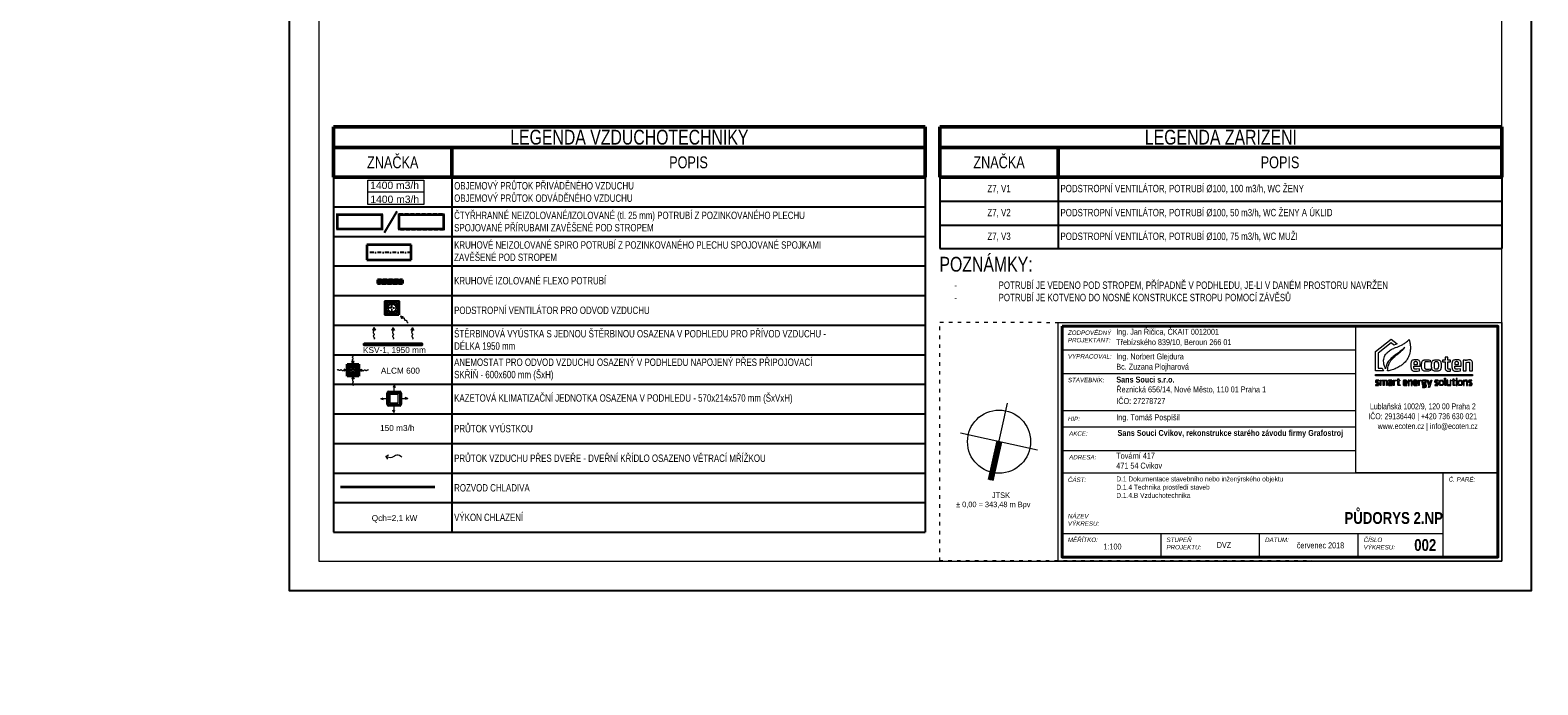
# Model space of a CAD drawing. Header units: millimetres. Extents: x 879679 to 2307614, y -211319 to 627407.
# Tile 15 of 36: x 1047507 to 1098484, y -199566 to -177437. Entities that reach past the tile are written whole.
import ezdxf

# ---------------------------------------------------------------- set-up
doc = ezdxf.new("R2010")
doc.units = ezdxf.units.MM
doc.header["$LTSCALE"] = 10
for name, pattern in [('ACAD_ISO03W100', [30, 12, -18]), ('DASHDOT', [25.4, 12.7, -6.35, 0, -6.35]), ('DASHED', [19.05, 12.7, -6.35])]:
    doc.linetypes.add(name, pattern=pattern)
doc.layers.add('AA_FORMÁTY NETISK', color=40, linetype='Continuous', plot=False)
for name, color, linetype, lineweight in [('AA_FORMÁTY TISK', 7, 'Continuous', 15), ('AA_ROZPISKY', 7, 'Continuous', 15), ('AA_STUPEŇ DVZ', 4, 'Continuous', 15), ('AA_VÝKRES - BOURÁNÍ', 3, 'Continuous', 15), ('Kóty_obecně', 7, 'Continuous', 25), ('Standard', 7, 'Continuous', 25), ('VZT-komponenty', 30, 'Continuous', 35), ('VZT-potrubi', 30, 'Continuous', 35), ('VZT-Potrubi_izolace1', 7, 'DASHED', 18), ('VZT-sipky', 50, 'Continuous', 15)]:
    doc.layers.add(name, color=color, linetype=linetype, lineweight=lineweight)
doc.styles.add('Arial_CE', font='arial.ttf')
doc.styles.get("Standard").update_dxf_attribs({"font": 'ic-simplex.shx', "width": 0.8})
doc.linetypes.add('KOLEJE', pattern='A,3.81,[130,ltypeshp.shx,S=6.35,R=0,X=0,Y=0],3.81', length=7.62)

# ---------------------------------------------------------------- blocks, each defined once
blk = doc.blocks.new('*U85', base_point=(28, -713))
at = {"linetype": 'ByBlock'}
blk.add_hatch(color=0, dxfattribs=at).paths.add_polyline_path([(791, -713), (614, -619), (614, -808)])
at = {"color": 0, "linetype": 'ByBlock', "lineweight": -2}
for p, q in [((551, -713), (614, -713)), ((791, -713), (614, -619)), ((614, -619), (614, -808)), ((791, -713), (614, -808))]:
    blk.add_line(p, q, dxfattribs=at)
blk.add_lwpolyline([(551, -713), (527, -744), (503, -758), (479, -760), (455, -751), (432, -737), (410, -721), (388, -706), (367, -696), (348, -693), (329, -696), (311, -705), (293, -716), (276, -728), (260, -738), (243, -746), (227, -749), (211, -746), (195, -738), (179, -727), (162, -713), (146, -700), (130, -689), (114, -681), (98, -678), (81, -681), (65, -689), (49, -699), (32, -711), (28, -713)], dxfattribs=at)
blk = doc.blocks.new('*U422')
at = {"color": 2, "linetype": 'DASHDOT', "lineweight": 25}
for p, q in [((-257, 0), (257, 0)), ((0, 257), (0, -257))]:
    blk.add_line(p, q, dxfattribs=at)
at = {"color": 0, "linetype": 'ByBlock', "lineweight": -2}
for radius in [227, 150]:
    blk.add_circle((0, 0), radius, dxfattribs=at)
blk = doc.blocks.new('*T429')
at = {"layer": 'Kóty_obecně', "color": 6, "linetype": 'ByBlock', "lineweight": 50, "transparency": 16777216}
for p, q in [((0, 0), (20000, 0)), ((0, 0), (0, -1700)), ((20000, 0), (20000, -1700)), ((0, -700), (20000, -700)), ((4000, -700), (4000, -1700)), ((0, -1700), (20000, -1700))]:
    blk.add_line(p, q, dxfattribs=at)
at = {"layer": 'Kóty_obecně', "color": 0, "linetype": 'ByBlock', "lineweight": -2, "transparency": 16777216}
for p, q in [((0, -1700), (0, -13700)), ((4000, -1700), (4000, -13700)), ((20000, -1700), (20000, -13700)), ((0, -2700), (20000, -2700)), ((0, -3700), (20000, -3700)), ((0, -4700), (20000, -4700)), ((0, -5700), (20000, -5700)), ((0, -6700), (20000, -6700)), ((0, -7700), (20000, -7700)), ((0, -8700), (20000, -8700)), ((0, -9700), (20000, -9700)), ((0, -10700), (20000, -10700)), ((0, -11700), (20000, -11700)), ((0, -12700), (20000, -12700)), ((0, -13700), (20000, -13700))]:
    blk.add_line(p, q, dxfattribs=at)
at = {"layer": 'Kóty_obecně', "color": 0, "transparency": 16777216}
for s, insert, char_height, width, attachment_point in [('{\\Fc:\\program files\\ab studio\\cadkonplus 2018\\2018\\fonts\\ic-simplex|c238;LEGENDA VZDUCHOTECHNIKY}', (10000, -350), 500, 19997, 5), ('Z{\\Fc:\\program files\\ab studio\\cadkonplus 2018\\2018\\fonts\\ic-simplex|c238;NAČKA}', (2000, -1200), 400, 3997, 5), ('P{\\Fc:\\program files\\ab studio\\cadkonplus 2018\\2018\\fonts\\ic-simplex|c238;OPIS}', (12000, -1200), 400, 15997, 5), ('{\\Fc:\\program files\\ab studio\\cadkonplus 2018\\2018\\fonts\\ic-simplex|c238; OBJEMOVÝ PRŮTOK PŘIVÁDĚNÉHO VZDUCHU\\P OBJEMOVÝ PRŮTOK ODVÁDĚNÉHO VZDUCHU}', (4001.5, -2200), 250, 15997, 4), ('{\\Fc:\\program files\\ab studio\\cadkonplus 2018\\2018\\fonts\\ic-simplex|c238; ČTYŘHRANNÉ NEIZOLOVANÉ/IZOLOVANÉ (tl. 25 mm) POTRUBÍ Z POZINKOVANÉHO PLECHU\\P SPOJOVANÉ PŘÍRUBAMI ZAVĚŠENÉ POD STROPEM}', (4001.5, -3200), 250, 15997, 4), ('{\\Fc:\\program files\\ab studio\\cadkonplus 2018\\2018\\fonts\\ic-simplex|c238; KRUHOVÉ NEIZOLOVANÉ SPIRO POTRUBÍ Z POZINKOVANÉHO PLECHU SPOJOVANÉ SPOJKAMI\\P ZAVĚŠENÉ POD STROPEM}', (4001.5, -4200), 250, 15997, 4), ('{\\Fc:\\program files\\ab studio\\cadkonplus 2018\\2018\\fonts\\ic-simplex|c238; KRUHOVÉ IZOLOVANÉ FLEXO POTRUBÍ}', (4001.5, -5200), 250, 15997, 4), ('{\\Fc:\\program files\\ab studio\\cadkonplus 2018\\2018\\fonts\\ic-simplex|c238; PODSTROPNÍ VENTILÁTOR PRO ODVOD VZDUCHU}', (4001.5, -6200), 250, 15997, 4), ('{\\Fc:\\program files\\ab studio\\cadkonplus 2018\\2018\\fonts\\ic-simplex|c238; ŠTĚRBINOVÁ VYÚSTKA S JEDNOU ŠTĚRBINOU OSAZENA V PODHLEDU PRO PŘÍVOD VZDUCHU -\\P DÉLKA 1950 mm}', (4001.5, -7200), 250, 15997, 4), ('{\\Fc:\\program files\\ab studio\\cadkonplus 2018\\2018\\fonts\\ic-simplex|c238; ANEMOSTAT PRO ODVOD VZDUCHU OSAZENÝ V PODHLEDU NAPOJENÝ PŘES PŘIPOJOVACÍ\\P SKŘÍŇ - 600x600 mm (ŠxH)}', (4001.5, -8200), 250, 15997, 4), ('{\\Fc:\\program files\\ab studio\\cadkonplus 2018\\2018\\fonts\\ic-simplex|c238; KAZETOVÁ KLIMATIZAČNÍ JEDNOTKA OSAZENA V PODHLEDU - 570x214x570 mm (ŠxVxH)}', (4001.5, -9200), 250, 15997, 4), ('{\\Fc:\\program files\\ab studio\\cadkonplus 2018\\2018\\fonts\\ic-simplex|c238; PRŮTOK VYÚSTKOU}', (4001.5, -10200), 250, 15997, 4), ('{\\Fc:\\program files\\ab studio\\cadkonplus 2018\\2018\\fonts\\ic-simplex|c238; PRŮTOK VZDUCHU PŘES DVEŘE - DVEŘNÍ KŘÍDLO OSAZENO VĚTRACÍ MŘÍŽKOU}', (4001.5, -11200), 250, 15997, 4), ('{\\Fc:\\program files\\ab studio\\cadkonplus 2018\\2018\\fonts\\ic-simplex|c238; ROZVOD CHLADIVA}', (4001.5, -12200), 250, 15997, 4), ('{\\Fc:\\program files\\ab studio\\cadkonplus 2018\\2018\\fonts\\ic-simplex|c238; VÝKON CHLAZENÍ}', (4001.5, -13200), 250, 15997, 4)]:
    blk.add_mtext(s, dxfattribs=dict(at, insert=insert, char_height=char_height, width=width, attachment_point=attachment_point))
blk = doc.blocks.new('*U427')
at = {"color": 0, "linetype": 'ByBlock', "lineweight": -2}
for p, q in [((0, 500), (0, 530)), ((1500, 500), (1500, 530)), ((1500, 500), (0, 500)), ((0, 500), (0, 0)), ((0, 0), (0, -30)), ((0, 0), (1500, 0)), ((1500, 0), (1500, 500)), ((1500, 0), (1500, -30))]:
    blk.add_line(p, q, dxfattribs=at)
blk = doc.blocks.new('*U428')
at = {"color": 0, "linetype": 'ByBlock', "lineweight": -2}
for p, q in [((0, 500), (0, 0)), ((1500, 500), (0, 500)), ((0, 0), (1500, 0)), ((1500, 0), (1500, 500))]:
    blk.add_line(p, q, dxfattribs=at)
at = {"color": 2, "linetype": 'DASHDOT', "lineweight": 25}
blk.add_line((0, 250), (1500, 250), dxfattribs=at)
blk = doc.blocks.new('*U232', base_point=(28, -713))
at = {"linetype": 'ByBlock'}
blk.add_hatch(color=0, dxfattribs=at).paths.add_polyline_path([(791, -713), (614, -619), (614, -808)])
at = {"color": 0, "linetype": 'ByBlock', "lineweight": -2}
for p, q in [((551, -713), (614, -713)), ((791, -713), (614, -619)), ((614, -619), (614, -808)), ((791, -713), (614, -808))]:
    blk.add_line(p, q, dxfattribs=at)
blk.add_lwpolyline([(551, -713), (527, -744), (503, -758), (479, -760), (455, -751), (432, -737), (410, -721), (388, -706), (367, -696), (348, -693), (329, -696), (311, -705), (293, -716), (276, -728), (260, -738), (243, -746), (227, -749), (211, -746), (195, -738), (179, -727), (162, -713), (146, -700), (130, -689), (114, -681), (98, -678), (81, -681), (65, -689), (49, -699), (32, -711), (28, -713)], dxfattribs=at)
blk = doc.blocks.new('*U306')
at = {"color": 0, "linetype": 'ByBlock', "lineweight": -2}
for p, q in [((0, 0), (0, 400)), ((0, 400), (400, 400)), ((400, 0), (0, 0)), ((400, 400), (400, 0))]:
    blk.add_line(p, q, dxfattribs=at)
at = {"color": 2, "linetype": 'ByBlock', "lineweight": 25}
for p, q in [((50, 350), (350, 350)), ((50, 50), (50, 350)), ((350, 50), (50, 50)), ((100, 300), (300, 300)), ((100, 100), (100, 300)), ((300, 100), (100, 100)), ((150, 250), (250, 250)), ((150, 150), (150, 250)), ((250, 150), (150, 150)), ((250, 250), (250, 150)), ((300, 300), (300, 100)), ((350, 350), (350, 50))]:
    blk.add_line(p, q, dxfattribs=at)
blk = doc.blocks.new('KOMPLEXNÍ OBJEKT_5')
at = {"layer": 'Standard', "color": 0, "linetype": 'Continuous', "lineweight": 35}
for p, q in [((-98198503, -465522607), (-98198503, -465522137)), ((-98198453, -465522087), (-98197983, -465522087)), ((-98197933, -465522137), (-98197933, -465522607)), ((-98197983, -465522657), (-98198453, -465522657))]:
    blk.add_line(p, q, dxfattribs=at)
at = {"layer": 'Standard', "color": 0, "linetype": 'Continuous', "lineweight": 13}
for points in [[(-98198473, -465522166), (-98198438, -465522166), (-98198438, -465522583), (-98198473, -465522583), (-98198473, -465522166)], [(-98198434, -465522118), (-98198434, -465522145), (-98198007, -465522145), (-98198007, -465522118), (-98198434, -465522118)], [(-98198393, -465522184), (-98198057, -465522184), (-98198057, -465522559), (-98198393, -465522559), (-98198393, -465522184)], [(-98197964, -465522166), (-98197999, -465522166), (-98197999, -465522583), (-98197964, -465522583), (-98197964, -465522166)], [(-98198434, -465522632), (-98198434, -465522604), (-98198007, -465522604), (-98198007, -465522632), (-98198434, -465522632)]]:
    blk.add_lwpolyline(points, close=True, dxfattribs=at)
at = {"layer": 'Standard', "color": 0, "linetype": 'Continuous', "lineweight": 35}
for centre, start, end in [((-98198453, -465522137), 90, 180), ((-98197983, -465522137), 0, 90), ((-98198453, -465522607), 180, 270), ((-98197983, -465522607), 270, 0)]:
    blk.add_arc(centre, 50, start, end, dxfattribs=at)
blk = doc.blocks.new('*U284', base_point=(850, 125))
at = {"color": 0, "linetype": 'ByBlock', "lineweight": -2}
for p, q in [((0, 125), (850, 125)), ((0, 125), (0, 0)), ((850, 0), (0, 0)), ((850, 125), (850, 0))]:
    blk.add_line(p, q, dxfattribs=at)
at = {"color": 2, "linetype": 'KOLEJE', "lineweight": 25}
blk.add_line((0, 62.5), (850, 62.5), dxfattribs=at)
blk = doc.blocks.new('*T443')
at = {"layer": 'Kóty_obecně', "color": 6, "linetype": 'ByBlock', "lineweight": 50, "transparency": 16777216}
for p, q in [((0, 0), (19000, 0)), ((0, 0), (0, -1700)), ((19000, 0), (19000, -1700)), ((0, -700), (19000, -700)), ((4000, -700), (4000, -1700)), ((0, -1700), (19000, -1700))]:
    blk.add_line(p, q, dxfattribs=at)
at = {"layer": 'Kóty_obecně', "color": 0, "linetype": 'ByBlock', "lineweight": -2, "transparency": 16777216}
for p, q in [((0, -1700), (0, -4114)), ((4000, -1700), (4000, -4114)), ((19000, -1700), (19000, -4114)), ((0, -2513), (19000, -2513)), ((0, -3325), (19000, -3325)), ((0, -4114), (19000, -4114))]:
    blk.add_line(p, q, dxfattribs=at)
at = {"layer": 'Kóty_obecně', "color": 0, "transparency": 16777216}
for s, insert, char_height, width, attachment_point in [('{\\Fc:\\program files\\ab studio\\cadkonplus 2018\\2018\\fonts\\ic-simplex|c238;LEGENDA ZAŘÍZENÍ}', (9500, -350), 500, 18997, 5), ('Z{\\Fc:\\program files\\ab studio\\cadkonplus 2018\\2018\\fonts\\ic-simplex|c238;NAČKA}', (2000, -1200), 400, 3997, 5), ('P{\\Fc:\\program files\\ab studio\\cadkonplus 2018\\2018\\fonts\\ic-simplex|c238;OPIS}', (11500, -1200), 400, 14997, 5), ('{\\Fc:\\program files\\ab studio\\cadkonplus 2018\\2018\\fonts\\ic-simplex|c238;Z7, V1}', (2000, -2106), 250, 3997, 5), ('{\\Fc:\\program files\\ab studio\\cadkonplus 2018\\2018\\fonts\\ic-simplex|c238; PODSTROPNÍ VENTILÁTOR, POTRUBÍ Ø100, 100 m3/h, WC ŽENY}', (4002, -2106), 250, 14997, 4), ('{\\Fc:\\program files\\ab studio\\cadkonplus 2018\\2018\\fonts\\ic-simplex|c238;Z7, V2}', (2000, -2919), 250, 3997, 5), ('{\\Fc:\\program files\\ab studio\\cadkonplus 2018\\2018\\fonts\\ic-simplex|c238; PODSTROPNÍ VENTILÁTOR, POTRUBÍ Ø100, 50 m3/h, WC ŽENY A ÚKLID}', (4002, -2919), 250, 14997, 4), ('{\\Fc:\\program files\\ab studio\\cadkonplus 2018\\2018\\fonts\\ic-simplex|c238; PODSTROPNÍ VENTILÁTOR, POTRUBÍ Ø100, 75 m3/h, WC MUŽI}', (4002, -3719), 250, 14997, 4), ('{\\Fc:\\program files\\ab studio\\cadkonplus 2018\\2018\\fonts\\ic-simplex|c238;Z7, V3}', (2000, -3719), 250, 3997, 5)]:
    blk.add_mtext(s, dxfattribs=dict(at, insert=insert, char_height=char_height, width=width, attachment_point=attachment_point))
blk = doc.blocks.new('ecoten_logo_obrys')
at = {"lineweight": 5}
for points in [[(750, 1940), (899, 1620), (0, 1620), (0, 3760), (1740, 5160), (2420, 4610), (2057, 4478), (1740, 4740), (320, 3600), (320, 1940), (750, 1940)], [(3740, 5090), (3760, 5040), (3780, 4980), (3790, 4930), (3810, 4860), (3820, 4800), (3830, 4750), (3840, 4700), (3850, 4650), (3860, 4600), (3860, 4560), (3870, 4480), (3870, 4440), (3880, 4360), (3880, 4230), (3880, 4100), (3880, 4050), (3871, 3920), (3849, 3780), (3819, 3640), (3769, 3440), (3750, 3380), (3709, 3280), (3669, 3190), (3630, 3110), (3600, 3050), (3530, 2930), (3480, 2850), (3440, 2790), (3370, 2700), (3291, 2609), (3210, 2520), (3089, 2411), (2969, 2311), (2890, 2250), (2820, 2200), (2710, 2131), (2610, 2071), (2480, 1999), (2420, 1970), (2320, 1921), (2200, 1870), (2100, 1830), (2000, 1789), (1850, 1740), (1720, 1701), (1600, 1671), (1480, 1641), (1390, 1620), (1360, 1620), (1360, 1670), (1370, 1810), (1400, 2000), (1430, 2130), (1481, 2320), (1531, 2450), (1580, 2560), (1630, 2640), (1680, 2720), (1730, 2780), (1819, 2890), (1891, 2969), (1981, 3059), (2151, 3219), (2271, 3319), (2350, 3390), (2521, 3519), (2641, 3619), (2749, 3711), (2840, 3790), (2920, 3870), (3000, 3939), (3121, 4059), (3270, 4220), (3170, 4130), (3081, 4049), (2970, 3960), (2840, 3850), (2720, 3760), (2560, 3640), (2450, 3560), (2331, 3479), (2160, 3360), (2070, 3290), (1990, 3229), (1850, 3120), (1740, 3020), (1660, 2940), (1550, 2830), (1479, 2740), (1420, 2650), (1360, 2560), (1310, 2470), (1270, 2370), (1221, 2250), (1191, 2150), (1150, 2000), (1130, 1910), (1120, 1870), (1100, 1930), (1070, 2000), (1009, 2160), (979, 2270), (950, 2370), (920, 2540), (910, 2690), (910, 2830), (929, 2940), (959, 3080), (1010, 3220), (1059, 3330), (1131, 3450), (1180, 3520), (1241, 3590), (1331, 3679), (1461, 3789), (1549, 3861), (1640, 3920), (1761, 3989), (1900, 4060), (2030, 4121), (2140, 4170), (2240, 4210), (2410, 4269), (2550, 4320), (2730, 4400), (2890, 4481), (3030, 4559), (3130, 4619), (3220, 4671), (3290, 4720), (3380, 4780), (3440, 4830), (3560, 4920), (3650, 5000), (3740, 5090)], [(4260, 2140), (4980, 2140), (4980, 2240), (4971, 2420), (4961, 2530), (4931, 2650), (4891, 2720), (4850, 2770), (4770, 2820), (4700, 2840), (4640, 2850), (4580, 2860), (4510, 2860), (4340, 2860), (4260, 2851), (4190, 2830), (4110, 2800), (4060, 2760), (4020, 2720), (4000, 2680), (3980, 2630), (3961, 2540), (3950, 2470), (3950, 2420), (3950, 2340), (3950, 2120), (3950, 2030), (3960, 1970), (3979, 1850), (3990, 1810), (4010, 1770), (4040, 1720), (4070, 1690), (4120, 1650), (4170, 1630), (4230, 1610), (4300, 1600), (4560, 1600), (4680, 1611), (4820, 1631), (4910, 1640), (4910, 1840), (4590, 1812), (4440, 1809), (4390, 1820), (4360, 1830), (4330, 1850), (4310, 1870), (4300, 1890), (4290, 1910), (4280, 1940), (4260, 2020), (4260, 2140)], [(4260, 2350), (4680, 2350), (4680, 2400), (4670, 2480), (4660, 2550), (4640, 2590), (4610, 2620), (4590, 2630), (4570, 2640), (4540, 2650), (4400, 2650), (4370, 2640), (4330, 2620), (4310, 2600), (4290, 2580), (4280, 2550), (4270, 2510), (4260, 2440), (4260, 2350)], [(6090, 2820), (6090, 2600), (5910, 2619), (5780, 2630), (5590, 2630), (5540, 2620), (5500, 2590), (5480, 2560), (5460, 2480), (5450, 2410), (5450, 2040), (5460, 1980), (5480, 1930), (5500, 1890), (5530, 1860), (5570, 1840), (5610, 1830), (5670, 1820), (5850, 1820), (5970, 1830), (6100, 1839), (6100, 1650), (6010, 1629), (5880, 1611), (5760, 1600), (5490, 1600), (5410, 1610), (5350, 1630), (5290, 1660), (5260, 1680), (5220, 1720), (5190, 1770), (5160, 1840), (5139, 1930), (5130, 2070), (5130, 2100), (5130, 2410), (5140, 2480), (5160, 2610), (5180, 2660), (5200, 2700), (5230, 2750), (5260, 2780), (5310, 2810), (5360, 2830), (5400, 2840), (5460, 2850), (5550, 2861), (5660, 2861), (5810, 2850), (5950, 2840), (6040, 2829), (6090, 2820)], [(6240, 2060), (6240, 2410), (6250, 2520), (6270, 2610), (6290, 2660), (6310, 2700), (6340, 2740), (6380, 2780), (6430, 2810), (6500, 2830), (6600, 2849), (6940, 2849), (7010, 2840), (7070, 2820), (7120, 2800), (7150, 2780), (7200, 2730), (7230, 2690), (7250, 2650), (7270, 2580), (7280, 2530), (7290, 2480), (7301, 2320), (7301, 2140), (7291, 1990), (7280, 1900), (7260, 1830), (7240, 1780), (7210, 1730), (7180, 1700), (7150, 1670), (7090, 1640), (7030, 1620), (6980, 1610), (6910, 1600), (6630, 1600), (6550, 1610), (6480, 1630), (6430, 1650), (6390, 1670), (6330, 1720), (6300, 1780), (6280, 1830), (6270, 1870), (6260, 1910), (6250, 1980), (6240, 2060)], [(6710, 2660), (6820, 2660), (6860, 2650), (6910, 2630), (6940, 2600), (6960, 2560), (6970, 2520), (6980, 2470), (6990, 2360), (6990, 2090), (6981, 1990), (6970, 1940), (6950, 1880), (6930, 1850), (6900, 1830), (6860, 1810), (6820, 1800), (6720, 1800), (6680, 1810), (6640, 1830), (6610, 1850), (6590, 1870), (6570, 1910), (6560, 2000), (6551, 2130), (6551, 2330), (6560, 2460), (6570, 2530), (6580, 2570), (6600, 2600), (6620, 2620), (6650, 2640), (6670, 2650), (6710, 2660)], [(8810, 2140), (9530, 2140), (9530, 2240), (9521, 2420), (9511, 2530), (9481, 2650), (9441, 2720), (9400, 2770), (9320, 2820), (9250, 2840), (9190, 2850), (9130, 2860), (9060, 2860), (8890, 2860), (8810, 2851), (8740, 2830), (8660, 2800), (8610, 2760), (8570, 2720), (8550, 2680), (8530, 2630), (8511, 2540), (8500, 2470), (8500, 2420), (8500, 2340), (8500, 2120), (8500, 2030), (8510, 1970), (8529, 1850), (8540, 1810), (8560, 1770), (8590, 1720), (8620, 1690), (8670, 1650), (8720, 1630), (8780, 1610), (8850, 1600), (9110, 1600), (9230, 1611), (9370, 1631), (9460, 1640), (9460, 1840), (9140, 1812), (8990, 1809), (8940, 1820), (8910, 1830), (8880, 1850), (8860, 1870), (8850, 1890), (8840, 1910), (8830, 1940), (8810, 2020), (8810, 2140)], [(8810, 2350), (9230, 2350), (9230, 2400), (9220, 2480), (9210, 2550), (9190, 2590), (9160, 2620), (9140, 2630), (9120, 2640), (9090, 2650), (8950, 2650), (8920, 2640), (8880, 2620), (8860, 2600), (8840, 2580), (8830, 2550), (8820, 2510), (8810, 2440), (8810, 2350)], [(9740, 1620), (10060, 1620), (10060, 2540), (10210, 2589), (10320, 2610), (10370, 2610), (10410, 2600), (10430, 2580), (10440, 2560), (10440, 2550), (10440, 1620), (10764, 1620), (10764, 2590), (10740, 2680), (10710, 2740), (10660, 2790), (10610, 2820), (10560, 2840), (10520, 2850), (10320, 2850), (10240, 2830), (10160, 2800), (10040, 2750), (10030, 2770), (10020, 2800), (10010, 2830), (9740, 2830), (9740, 1620)], [(0, 1220), (10764, 1220), (10764, 1070), (0, 1070), (0, 1220)], [(30, 0), (290, 0), (320, 10), (340, 20), (360, 30), (390, 60), (400, 80), (410, 100), (410, 110), (410, 200), (400, 230), (380, 260), (360, 280), (330, 300), (270, 330), (220, 350), (170, 370), (140, 390), (120, 400), (100, 430), (100, 480), (110, 500), (140, 520), (240, 520), (350, 510), (380, 510), (380, 590), (280, 601), (140, 601), (90, 590), (70, 580), (50, 570), (40, 560), (20, 540), (10, 520), (0, 490), (0, 410), (10, 380), (20, 360), (40, 330), (70, 310), (100, 290), (150, 270), (220, 240), (260, 220), (290, 200), (300, 190), (310, 170), (310, 120), (300, 100), (280, 90), (250, 80), (110, 80), (30, 90), (30, 0)], [(520, 0), (520, 590), (600, 590), (610, 550), (660, 570), (720, 590), (800, 600), (850, 600), (900, 590), (930, 570), (940, 560), (1020, 580), (1070, 590), (1140, 600), (1200, 600), (1250, 590), (1280, 570), (1300, 540), (1310, 510), (1310, 0), (1220, 0), (1220, 470), (1210, 490), (1180, 510), (1120, 510), (1020, 491), (970, 480), (960, 470), (960, 0), (870, 0), (870, 480), (860, 500), (840, 510), (770, 510), (620, 470), (620, 0), (520, 0)], [(1450, 580), (1470, 500), (1610, 520), (1700, 520), (1730, 510), (1750, 500), (1760, 480), (1770, 460), (1770, 330), (1560, 330), (1530, 330), (1500, 320), (1480, 310), (1450, 290), (1430, 260), (1420, 230), (1420, 120), (1430, 80), (1440, 60), (1460, 30), (1480, 10), (1510, 0), (1540, -10), (1600, -10), (1650, 0), (1690, 10), (1760, 39), (1770, 40), (1780, 0), (1860, 0), (1860, 500), (1850, 530), (1840, 560), (1810, 580), (1790, 590), (1750, 600), (1580, 600), (1450, 580)], [(1770, 260), (1770, 130), (1620, 81), (1570, 80), (1540, 90), (1520, 120), (1510, 150), (1510, 210), (1540, 240), (1580, 260), (1770, 270), (1770, 260)], [(1990, 0), (1990, 590), (2080, 590), (2080, 550), (2130, 570), (2200, 590), (2260, 600), (2280, 600), (2280, 520), (2230, 510), (2160, 490), (2090, 470), (2080, 460), (2080, 0), (1990, 0)], [(2350, 510), (2350, 590), (2490, 590), (2490, 740), (2590, 740), (2590, 590), (2720, 590), (2720, 510), (2590, 510), (2590, 140), (2600, 100), (2620, 80), (2640, 70), (2740, 70), (2740, 0), (2680, -10), (2630, -10), (2580, 0), (2550, 10), (2510, 50), (2490, 120), (2490, 510), (2350, 510)], [(3160, 260), (3530, 260), (3530, 420), (3509, 510), (3490, 540), (3460, 570), (3390, 600), (3210, 600), (3170, 590), (3130, 570), (3100, 540), (3080, 490), (3070, 440), (3070, 160), (3090, 80), (3110, 40), (3150, 10), (3180, 0), (3240, -10), (3330, -10), (3500, 10), (3500, 80), (3400, 69), (3280, 69), (3220, 80), (3190, 100), (3170, 140), (3160, 180), (3160, 260)], [(3160, 340), (3160, 410), (3170, 460), (3190, 500), (3230, 520), (3270, 530), (3340, 530), (3390, 510), (3410, 490), (3430, 450), (3440, 420), (3440, 340), (3160, 340)], [(3640, 590), (3640, 0), (3740, 0), (3740, 470), (3840, 501), (3890, 510), (3960, 510), (3980, 500), (3990, 470), (3990, 0), (4090, 0), (4090, 500), (4070, 550), (4040, 580), (3990, 600), (3920, 600), (3850, 590), (3780, 570), (3730, 550), (3720, 590), (3640, 590)], [(4300, 260), (4670, 260), (4670, 420), (4649, 510), (4630, 540), (4600, 570), (4530, 600), (4350, 600), (4310, 590), (4270, 570), (4240, 540), (4220, 490), (4210, 440), (4210, 160), (4230, 80), (4250, 40), (4290, 10), (4320, 0), (4380, -10), (4470, -10), (4640, 10), (4640, 80), (4540, 69), (4420, 69), (4360, 80), (4330, 100), (4310, 140), (4300, 180), (4300, 260)], [(4300, 340), (4300, 410), (4310, 460), (4330, 500), (4370, 520), (4410, 530), (4480, 530), (4530, 510), (4550, 490), (4570, 450), (4580, 420), (4580, 340), (4300, 340)], [(4780, 0), (4780, 590), (4870, 590), (4870, 550), (4920, 570), (4990, 590), (5050, 600), (5070, 600), (5070, 520), (5020, 510), (4950, 490), (4880, 470), (4870, 460), (4870, 0), (4780, 0)], [(5670, 600), (5320, 600), (5260, 590), (5210, 570), (5180, 540), (5160, 510), (5150, 470), (5150, 330), (5170, 280), (5190, 260), (5210, 240), (5190, 220), (5190, 130), (5210, 90), (5240, 60), (5280, 50), (5490, 50), (5540, 30), (5570, -10), (5570, -30), (5570, -70), (5560, -90), (5540, -110), (5500, -130), (5330, -130), (5220, -121), (5220, -210), (5350, -219), (5500, -219), (5570, -200), (5620, -170), (5650, -130), (5670, -80), (5670, 20), (5650, 70), (5620, 100), (5570, 120), (5530, 130), (5320, 130), (5290, 140), (5280, 160), (5280, 200), (5300, 210), (5510, 210), (5570, 240), (5590, 260), (5610, 290), (5620, 340), (5620, 480), (5610, 520), (5680, 530), (5680, 600), (5670, 600)], [(5320, 520), (5470, 520), (5500, 510), (5520, 490), (5530, 460), (5530, 370), (5520, 330), (5490, 300), (5450, 290), (5320, 290), (5290, 300), (5270, 310), (5250, 330), (5240, 370), (5240, 460), (5260, 490), (5280, 510), (5320, 520)], [(5750, 590), (5860, 590), (6016, 109), (6172, 589), (6280, 589), (5998, -230), (5910, -230), (5980, 0), (5950, 0), (5750, 590)], [(6610, 0), (6870, 0), (6900, 10), (6920, 20), (6940, 30), (6970, 60), (6980, 80), (6990, 100), (6990, 110), (6990, 200), (6980, 230), (6960, 260), (6940, 280), (6910, 300), (6850, 330), (6800, 350), (6750, 370), (6720, 390), (6700, 400), (6680, 430), (6680, 480), (6690, 500), (6720, 520), (6820, 520), (6930, 510), (6960, 510), (6960, 590), (6860, 601), (6720, 601), (6670, 590), (6650, 580), (6630, 570), (6620, 560), (6600, 540), (6590, 520), (6580, 490), (6580, 410), (6590, 380), (6600, 360), (6620, 330), (6650, 310), (6680, 290), (6730, 270), (6800, 240), (6840, 220), (6870, 200), (6880, 190), (6890, 170), (6890, 120), (6880, 100), (6860, 90), (6830, 80), (6690, 80), (6610, 90), (6610, 0)], [(7090, 170), (7090, 420), (7110, 500), (7130, 540), (7160, 570), (7200, 590), (7260, 600), (7400, 600), (7450, 590), (7500, 570), (7530, 540), (7550, 500), (7560, 440), (7569, 370), (7569, 200), (7560, 130), (7540, 80), (7530, 60), (7490, 20), (7450, 0), (7370, -10), (7280, -10), (7210, 0), (7170, 20), (7140, 40), (7110, 90), (7090, 170)], [(7190, 200), (7190, 390), (7200, 450), (7210, 490), (7230, 510), (7280, 530), (7380, 530), (7420, 510), (7450, 480), (7460, 440), (7470, 380), (7470, 210), (7470, 170), (7450, 110), (7420, 90), (7380, 70), (7270, 70), (7240, 80), (7220, 100), (7200, 130), (7190, 200)], [(7850, -10), (7770, -10), (7730, 10), (7700, 50), (7690, 80), (7680, 130), (7680, 810), (7790, 810), (7790, 100), (7800, 70), (7820, 60), (7850, 60), (7850, -10)], [(8387, 1), (8387, 591), (8287, 591), (8287, 121), (8187, 90), (8137, 81), (8067, 81), (8047, 91), (8037, 121), (8037, 591), (7937, 591), (7937, 91), (7957, 41), (7987, 11), (8037, -9), (8107, -9), (8177, 1), (8247, 21), (8297, 41), (8307, 1), (8387, 1)], [(8480, 510), (8480, 590), (8620, 590), (8620, 740), (8720, 740), (8720, 590), (8850, 590), (8850, 510), (8720, 510), (8720, 140), (8730, 100), (8750, 80), (8770, 70), (8870, 70), (8870, 0), (8810, -10), (8760, -10), (8710, 0), (8680, 10), (8640, 50), (8620, 120), (8620, 510), (8480, 510)], [(8960, 710), (8980, 680), (9050, 680), (9070, 710), (9070, 770), (9050, 790), (8980, 790), (8960, 770), (8960, 710)], [(8970, 590), (8970, 0), (9060, 0), (9060, 590), (8970, 590)], [(9175, 170), (9175, 420), (9195, 500), (9215, 540), (9245, 570), (9285, 590), (9345, 600), (9485, 600), (9535, 590), (9585, 570), (9615, 540), (9635, 500), (9645, 440), (9654, 370), (9654, 200), (9645, 130), (9625, 80), (9615, 60), (9575, 20), (9535, 0), (9455, -10), (9365, -10), (9295, 0), (9255, 20), (9225, 40), (9195, 90), (9175, 170)], [(9275, 200), (9275, 390), (9285, 450), (9295, 490), (9315, 510), (9365, 530), (9465, 530), (9505, 510), (9535, 480), (9545, 440), (9555, 380), (9555, 210), (9555, 170), (9535, 110), (9505, 90), (9465, 70), (9355, 70), (9325, 80), (9305, 100), (9285, 130), (9275, 200)], [(9770, 590), (9770, 0), (9870, 0), (9870, 470), (9970, 501), (10020, 510), (10090, 510), (10110, 500), (10120, 470), (10120, 0), (10220, 0), (10220, 500), (10200, 550), (10170, 580), (10120, 600), (10050, 600), (9980, 590), (9910, 570), (9860, 550), (9850, 590), (9770, 590)], [(10360, 0), (10620, 0), (10650, 10), (10670, 20), (10690, 30), (10720, 60), (10730, 80), (10740, 100), (10740, 110), (10740, 200), (10730, 230), (10710, 260), (10690, 280), (10660, 300), (10600, 330), (10550, 350), (10500, 370), (10470, 390), (10450, 400), (10430, 430), (10430, 480), (10440, 500), (10470, 520), (10570, 520), (10680, 510), (10710, 510), (10710, 590), (10610, 601), (10470, 601), (10420, 590), (10400, 580), (10380, 570), (10370, 560), (10350, 540), (10340, 520), (10330, 490), (10330, 410), (10340, 380), (10350, 360), (10370, 330), (10400, 310), (10430, 290), (10480, 270), (10550, 240), (10590, 220), (10620, 200), (10630, 190), (10640, 170), (10640, 120), (10630, 100), (10610, 90), (10580, 80), (10440, 80), (10360, 90), (10360, 0)]]:
    blk.add_lwpolyline(points, dxfattribs=at)
blk.add_lwpolyline([(8270, 1800), (8170, 1800), (8120, 1810), (8090, 1830), (8070, 1850), (8050, 1900), (8050, 2620), (8320, 2620), (8320, 2830), (8050, 2830), (8050, 3130), (7730, 3130), (7730, 2830), (7460, 2830), (7460, 2620), (7730, 2620), (7730, 1960), (7740, 1880), (7750, 1830), (7770, 1770), (7790, 1730), (7840, 1680), (7880, 1650), (7920, 1630), (7980, 1610), (8050, 1600), (8230, 1600), (8300, 1610), (8350, 1620), (8350, 1810)], close=True, dxfattribs=at)

msp = doc.modelspace()

# ---------------------------------------------------------------- linework, layer by layer
at = {"layer": 'AA_FORMÁTY NETISK'}
msp.add_lwpolyline([(1056266.8, -112281), (1056266.8, -196381), (1098266.8, -196381), (1098266.8, -112281)], close=True, dxfattribs=at)
at = {"layer": 'AA_FORMÁTY TISK'}
msp.add_lwpolyline([(1057266.8, -113281), (1057266.8, -195381), (1097266.8, -195381), (1097266.8, -113281)], close=True, dxfattribs=at)
at = {"layer": 'AA_ROZPISKY', "lineweight": 20}
for p, q in [((1082400.8, -188246.3), (1092334.2, -188247.2)), ((1082400.8, -189046.3), (1092334.1, -189047.2)), ((1082400.8, -189046.3), (1092334.1, -189047.2)), ((1082400.6, -190296.3), (1092333.9, -190297.2)), ((1082441.6, -190849.7), (1092333.9, -190850.6)), ((1082441.5, -191649.7), (1092333.8, -191650.6)), ((1082400.4, -192396.3), (1097133.8, -192397.7)), ((1082400.2, -194446.3), (1095274.7, -194447.5)), ((1085733.6, -194446.6), (1085733.5, -195246.6)), ((1089066.9, -194446.9), (1089066.8, -195246.9)), ((1092400.2, -194447.2), (1092400.1, -195247.2))]:
    msp.add_line(p, q, dxfattribs=at)
at = {"layer": 'AA_ROZPISKY'}
for p, q in [((1079979.3, -192647.9), (1080555.1, -190044.2)), ((1081569.1, -191634), (1078965.3, -191058.1)), ((1095274.9, -192397.5), (1095274.7, -195247.5))]:
    msp.add_line(p, q, dxfattribs=at)
at = {"layer": 'AA_ROZPISKY', "lineweight": 80}
msp.add_line((1080267.2, -191346), (1079979.3, -192647.9), dxfattribs=at)
at = {"layer": 'AA_ROZPISKY', "linetype": 'ACAD_ISO03W100', "lineweight": 20}
msp.add_lwpolyline([(1078267.6, -187312.5), (1097267.6, -187314.4), (1097266.8, -195381), (1078266.8, -195379.2)], close=True, dxfattribs=at)
at = {"layer": 'AA_ROZPISKY', "lineweight": 20}
for points in [[(1082267.6, -187312.9), (1097267.6, -187314.4), (1097266.8, -195381), (1082266.8, -195379.6)], [(1092334.2, -187447.2), (1097134.2, -187447.7), (1097133.8, -192397.7), (1092333.8, -192397.2)]]:
    msp.add_lwpolyline(points, close=True, dxfattribs=at)
at = {"layer": 'AA_ROZPISKY', "lineweight": 40}
msp.add_lwpolyline([(1082400.9, -187446.3), (1097134.2, -187447.7), (1097133.5, -195247.7), (1082400.1, -195246.3)], close=True, dxfattribs=at)
at = {"layer": 'AA_ROZPISKY'}
msp.add_circle((1080267.2, -191346), 1066.7, dxfattribs=at)
at = {"layer": 'Kóty_obecně'}
msp.add_lwpolyline([(1059900.7, -183565), (1059478.7, -184282)], dxfattribs=at)
at = {"layer": 'Standard', "color": 0, "linetype": 'Continuous', "lineweight": 13, "ltscale": 1000}
for p, q in [((1058924.2, -182902.1), (1060812.9, -182902.1)), ((1059813.4, -189427.7), (1059779.8, -189512)), ((1059813.4, -189627.8), (1059813.4, -189427.7)), ((1059813.4, -189427.7), (1059846.9, -189512)), ((1059361.6, -189893.2), (1059445.9, -189859.7)), ((1059561.8, -189893.2), (1059361.6, -189893.2)), ((1059361.6, -189893.2), (1059445.9, -189926.7)), ((1060074.5, -189886.3), (1060274.6, -189886.3)), ((1060274.6, -189886.3), (1060190.4, -189852.8)), ((1060274.6, -189886.3), (1060190.4, -189919.8)), ((1059806.5, -190360.9), (1059772.9, -190276.7)), ((1059806.5, -190160.8), (1059806.5, -190360.9)), ((1059806.5, -190360.9), (1059840, -190276.7))]:
    msp.add_line(p, q, dxfattribs=at)
at = {"layer": 'Standard', "color": 6, "linetype": 'Continuous', "lineweight": 35, "ltscale": 1000}
msp.add_line((1057998.5, -192870.3), (1061191.2, -192870.3), dxfattribs=at)
at = {"layer": 'Standard', "color": 0, "linetype": 'Continuous', "lineweight": 13}
msp.add_lwpolyline([(1058924.2, -182511.9), (1060812.9, -182511.9), (1060812.9, -183324.2), (1058924.2, -183324.2), (1058924.2, -182511.9)], close=True, dxfattribs=at)
at = {"layer": 'VZT-komponenty'}
for points in [[(1059968.3, -187055.2), (1059514.4, -187055.2), (1059514.4, -186601.4), (1059968.3, -186601.4)], [(1058804.1, -188022.8), (1060754.1, -188022.8), (1060754.1, -188088.8), (1058804.1, -188088.8)], [(1058804.1, -188072.3), (1060754.1, -188072.3), (1060754.1, -188039.3), (1058804.1, -188039.3)]]:
    msp.add_lwpolyline(points, close=True, dxfattribs=at)
at = {"layer": 'VZT-Potrubi_izolace1'}
for points in [[(1059985.5, -183637.8), (1061485.5, -183637.8)], [(1061485.5, -184197.8), (1059985.5, -184197.8)], [(1059252.3, -185847.2), (1060102.3, -185847.2)], [(1060102.3, -186032.2), (1059252.3, -186032.2)]]:
    msp.add_lwpolyline(points, dxfattribs=at)
at = {"layer": 'VZT-sipky', "ltscale": 1000}
for q in [(1059627.7, -191791.1), (1059588.3, -191943.8)]:
    msp.add_line((1059531.1, -191849.8), q, dxfattribs=at)
at = {"layer": 'VZT-sipky', "start_tangent": (-0.8261171, 0.5634984), "end_tangent": (-0.9336827, 0.3581015)}
msp.add_spline([(1060079.3, -191869.6), (1059909.3, -191798.7), (1059736, -191883.7), (1059531.1, -191849.8)], degree=3, dxfattribs=at)

# ---------------------------------------------------------------- block references
for name, p in [('*T429', (1057766.8, -180707.6)), ('*T443', (1078266.8, -180707.6))]:
    msp.add_blockref(name, p)
at = {"layer": 'AA_ROZPISKY', "xscale": 0.3046009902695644, "yscale": 0.3046009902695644, "zscale": 0.3046009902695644, "rotation": 359.994372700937}
msp.add_blockref('ecoten_logo_obrys', (1092991, -189448.7), dxfattribs=at)
at = {"layer": 'Standard', "color": 0, "linetype": 'Continuous', "lineweight": 13, "xscale": 0.8004852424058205, "yscale": 0.8004852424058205, "zscale": 0.8004852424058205}
msp.add_blockref('KOMPLEXNÍ OBJEKT_5', (79666039, 372453895), dxfattribs=at)
at = {"layer": 'VZT-komponenty'}
for name, p, rotation in [('*U422', (1059741.4, -186828.3), 180), ('*U306', (1058220.7, -188729.3), 270)]:
    msp.add_blockref(name, p, dxfattribs=dict(at, rotation=rotation))
at = {"layer": 'VZT-potrubi', "xscale": -1}
for p in [(1059402.6, -184167.8), (1061485.5, -184167.8)]:
    msp.add_blockref('*U427', p, dxfattribs=at)
at = {"layer": 'VZT-potrubi', "rotation": 180}
msp.add_blockref('*U428', (1060394.1, -184697.7), dxfattribs=at)
at = {"layer": 'VZT-potrubi'}
msp.add_blockref('*U284', (1060102.3, -185877.2), dxfattribs=at)
at = {"layer": 'VZT-sipky'}
for name, p, xscale, yscale, zscale, rotation in [('*U85', (1060288.4, -187323), 0.4529080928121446, 0.4529080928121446, 0.4529080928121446, 138.7689769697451), ('*U232', (1059129.1, -187887), -0.5259889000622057, 0.5259889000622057, 0.5259889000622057, 270), ('*U232', (1059779.1, -187887), -0.5259889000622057, 0.5259889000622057, 0.5259889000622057, 270), ('*U232', (1060430.2, -187887), -0.5259889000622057, 0.5259889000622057, 0.5259889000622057, 270), ('*U232', (1058420.7, -188411.2), 0.3933620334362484, 0.3933620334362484, 0.3933620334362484, 270), ('*U232', (1058420.7, -189450.8), -0.3952000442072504, 0.3952000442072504, 0.3952000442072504, 270)]:
    msp.add_blockref(name, p, dxfattribs=dict(at, xscale=xscale, yscale=yscale, zscale=zscale, rotation=rotation))
at = {"layer": 'VZT-sipky', "yscale": 0.3952000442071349, "zscale": 0.3952000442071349}
for p, xscale in [((1057889, -188929.3), 0.3952000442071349), ((1058944.2, -188929.3), -0.3952000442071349)]:
    msp.add_blockref('*U232', p, dxfattribs=dict(at, xscale=xscale))

# ---------------------------------------------------------------- texts
at = {"layer": 'AA_ROZPISKY', "rotation": 359.99437}
for s, width, insert, char_height, attachment_point in [('{\\fArial|b0|i1|c238|p34;ZODPOVĚDNÝ PROJEKTANT:}', 53.333, (1082595.7, -187588.8), 150, 1), ('\\pt4200;Ing. {\\Fc:\\program files\\ab studio\\cadkonplus 2018\\2018\\fonts\\ic-simplex|c238;Jan Řičica, ČKAIT 0012001}', 6041.064, (1084227, -187532.4), 200, 1), ('\\pt4200;{\\Fc:\\program files\\ab studio\\cadkonplus 2018\\2018\\fonts\\ic-simplex|c238;Třebízského 839/10, Beroun 266 01}', 6041.064, (1084227, -187882.4), 200, 1), ('{\\fArial|b0|i1|c238|p34;VYPRACOVAL:}', 1241.715, (1082595.6, -188388.8), 150, 1), ('\\pt4200;Ing. {\\Fc:\\program files\\ab studio\\cadkonplus 2018\\2018\\fonts\\ic-simplex|c238;Norbert Glejdura}', 4227.73, (1084232, -188365.6), 200, 1), ('\\pt4200;{\\Fc:\\program files\\ab studio\\cadkonplus 2018\\2018\\fonts\\ic-simplex|c238;Bc. Zuzana Plojharová}', 4227.73, (1084232, -188711.9), 200, 1), ('{\\fArial|b0|i1|c238|p34;STAVEBNÍK:}', 1241.715, (1082595.5, -189188.8), 150, 1), ('\\pt4200;{\\fArial|b1|i0|c238|p34;Sans Souci s.r.o.\\P}Řeznická 656/14, Nové Město, 110 01 Praha 1', 8102.127, (1084231.9, -189147.5), 200, 1), ('\\pt4200;IČO: 27278727', 6355.461, (1084231.9, -189873.1), 200, 1), ('\\pi473.33333;{\\W0.7;Lublaňská 1002/9, 120 00 Praha 2\\P\\pi420,t2420,2620;IČO: 29136440 | +420 736 630 021\\P\\pi736.66667,t2736.66667,4936.66667;www.ecoten.cz | info@ecoten.cz\\H1.2619x; }', 4800, (1092334, -190053.9), 200, 1), ('{\\fArial|b0|i1|c238|p34;HIP:}', 1241.715, (1082595.4, -190502.9), 150, 1), ('\\pt4200;Ing. Tomáš Pospíšil', 3020.532, (1084231.8, -190423.1), 200, 1), ('\\pi473.33333;{\\W0.7;Lublaňská 1002/9, 120 00 Praha 2\\P\\pi420,t2420,2620;IČO: 29136440 | +420 736 630 021\\P\\pi736.66667,t2736.66667,4936.66667;www.ecoten.cz | info@ecoten.cz\\H1.2619x; }', 4800, (999144.6, -190879.4), 200, 1), ('{\\fArial|b0|i1|c238|p34;AKCE:}', 1241.715, (1082636.4, -190996.3), 150, 1), ('\\pt4200;{\\fArial|b1|i0|c238|p34;Sans Souci Cvikov, rekonstrukce starého závodu firmy Grafostroj}', 7735.466, (1084272.8, -190950.9), 200, 1), ('{\\fArial|b0|i1|c238|p34;ADRESA:}', 1241.715, (1082636.3, -191796.3), 150, 1), ('\\pt4200;Tovární 417 \\P471 54 Cvikov', 6355.461, (1084231.9, -191723.1), 200, 1), ('{\\fArial|b0|i1|c238|p34;ČÁST: }', 565.934, (1082595.2, -192558.8), 150, 1), ('{\\H0.83333x;D.1 Dokumentace stavebního nebo inženýrského objektu\\PD.1.4 Technika prostředí staveb\\PD.1.4.\\Fc:\\program files\\ab studio\\cadkonplus 2018\\2018\\fonts\\ic-simplex|c238;B Vzduchotechnika}', 9345.461, (1084231.6, -192523.1), 200, 1), ('{\\fArial|b0|i1|c238|p34;Č. PARÉ:}', 1241.715, (1095469.7, -192544.4), 150, 1), ('\\pi1758.22222,t5678.22222;JTSK\\P\\pi545.77778,t4465.77778;± 0,00 = 343,48 m Bpv', 4000, (1078267, -193062.8), 186.667, 1), ('\\pi1758.22222,t5678.22222;JTSK\\P\\pi545.77778,t4465.77778;± 0,00 = 343,48 m Bpv', 4000, (985077.6, -193888.2), 186.667, 1), ('{\\fArial|b0|i1|c238|p34;NÁZEV\\PVÝKRESU:}', 345.934, (1082595.1, -193788.8), 150, 1), ('{\\fArial|b0|i1|c238|p34;MĚŘÍTKO:}', 1241.715, (1082595, -194588.8), 150, 1), ('{\\fArial|b0|i1|c238|p34;STUPEŇ\\PPROJEKTU:}', 399.268, (1085928.3, -194589.1), 150, 1), ('{\\fArial|b0|i1|c238|p34;DATUM:}', 1241.715, (1089261.7, -194589.5), 150, 1), ('\\pt4200;červenec 2018', 1955.814, (1091936.2, -194753.4), 200, 3), ('{\\fArial|b0|i1|c238|p34;ČÍSLO\\PVÝKRESU:}', 405.934, (1092595, -194589.8), 150, 1), ('\\pt4200;1:100', 1301.354, (1083796.2, -194791.5), 200, 1)]:
    msp.add_mtext_dynamic_manual_height_columns(s, width=width, gutter_width=150, heights=[0], dxfattribs=dict(at, insert=insert, char_height=char_height, attachment_point=attachment_point))
at = {"layer": 'AA_STUPEŇ DVZ', "insert": (1087626.9, -194737.3), "char_height": 200, "attachment_point": 1, "rotation": 359.99437}
msp.add_mtext_dynamic_manual_height_columns('DVZ', width=1390.577, gutter_width=150, heights=[0], dxfattribs=at)
at = {"layer": 'AA_VÝKRES - BOURÁNÍ', "char_height": 400, "attachment_point": 3, "rotation": 359.99437}
for s, width, insert in [('\\pt8400;{\\fArial|b1|i0|c0|p34;PŮDORYS \\fArial|b1|i0|c238|p34;2.\\fArial|b1|i0|c0|p34;NP}', 11060.199, (1095274.8, -193726.4)), ('\\pt8400;{\\fArial|b1|i0|c238|p34;002}', 1301.354, (1095049.3, -194640.4))]:
    msp.add_mtext_dynamic_manual_height_columns(s, width=width, gutter_width=150, heights=[0], dxfattribs=dict(at, insert=insert))
at = {"layer": 'Kóty_obecně', "color": 0, "linetype": 'Continuous', "lineweight": 13, "style": 'Arial_CE'}
for s, insert, char_height, width, attachment_point in [('{\\fArial CE|i0|b0;\\H250.000000;\\W1.000000;\\C7;1400 m3/h}\\P', (1059004.6, -182810.5), 250, 1783.333, 7), ('{\\fArial CE|i0|b0;\\H250.000000;\\W1.000000;\\C7;1400 m3/h}\\P', (1059008.9, -183282.5), 250, 1783.333, 7), ('KSV-1, 1950 mm\\P', (1058760.4, -188149.5), 200, 4000, 1), ('ALCM 600', (1059365.3, -188846.5), 200, 4000, 1), ('{\\fArial CE|i0|b0;\\H200.000000;\\W1.000000;\\C7;150 m3/h}\\P', (1059337.4, -190988.5), 200, 1270, 7), ('{\\fArial CE|i0|b0;\\H200.000000;\\W1.000000;\\C7;Qch=2,1 kW}\\P', (1059827.7, -193829.8), 200, 1646.667, 2)]:
    msp.add_mtext(s, dxfattribs=dict(at, insert=insert, char_height=char_height, width=width, attachment_point=attachment_point))
at = {"layer": 'Kóty_obecně', "char_height": 500, "attachment_point": 1}
for width, insert in [(19725.641, (1078251.5, -185098.4)), (18815.047, (965651.5, -188856.8))]:
    msp.add_mtext_dynamic_manual_height_columns('{\\Fc:\\program files\\ab studio\\cadkonplus 2018\\2018\\fonts\\ic-simplex|c238;POZNÁMKY:\\P\\pi-1500,l2000,t2000;\\H0.5x;-^IPOTRUBÍ JE VEDENO POD STROPEM, PŘÍPADNĚ V PODHLEDU, JE-LI V DANÉM PROSTORU NAVRŽEN\\P-^IPOTRUBÍ JE KOTVENO DO NOSNÉ KONSTRUKCE STROPU POMOCÍ ZÁVĚSŮ}', width=width, gutter_width=500, heights=[0], dxfattribs=dict(at, insert=insert))

doc.saveas('drawing.dxf')
